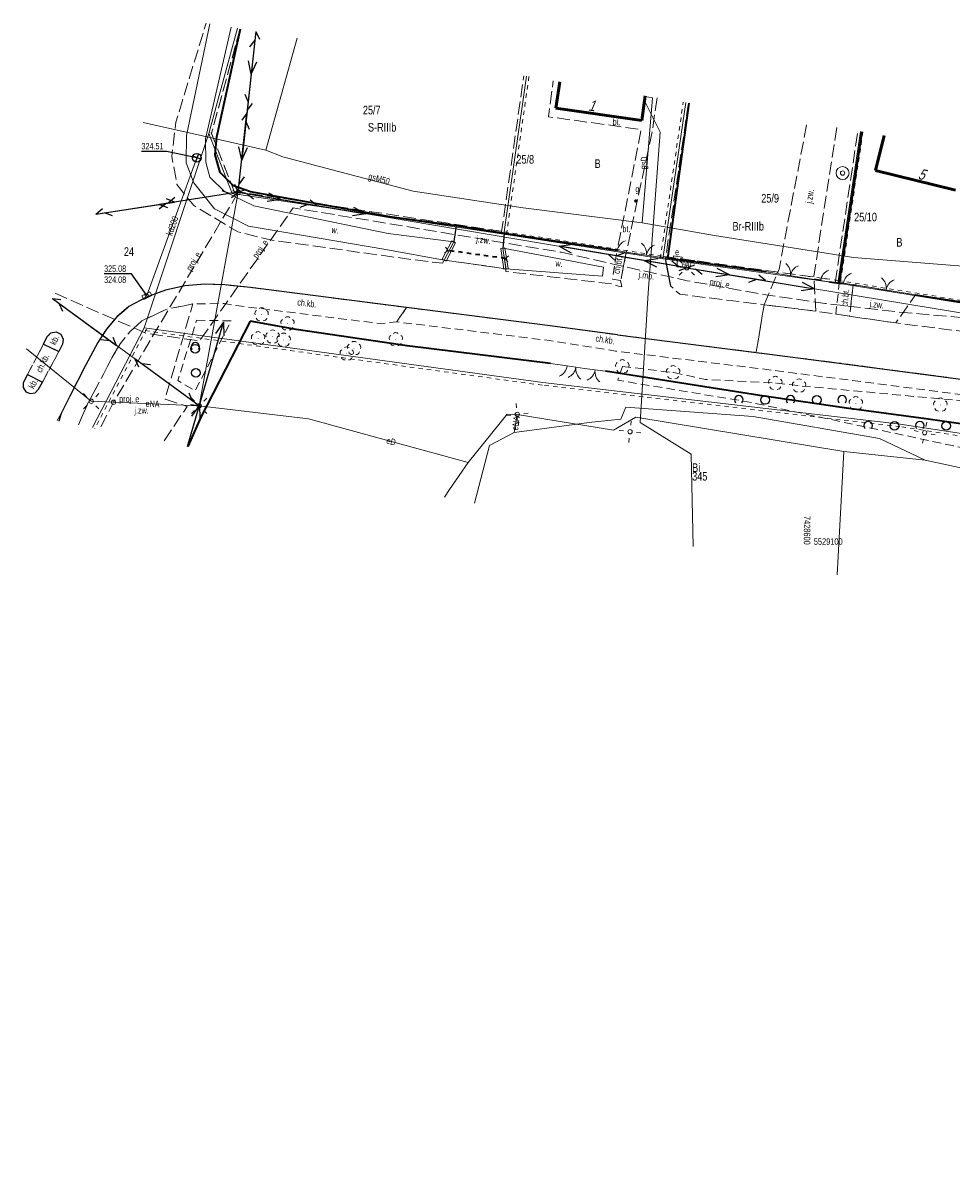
# Model space of a CAD drawing. Header units: metres. Extents: x 7428509 to 7430603, y 5527625 to 5529161.
# Tile 1 of 29: x 7428509 to 7428616, y 5529026 to 5529161. Entities that reach past the tile are written whole.
import ezdxf
from ezdxf.enums import TextEntityAlignment as Align

# ---------------------------------------------------------------- set-up
doc = ezdxf.new("R2010")
doc.units = ezdxf.units.M
doc.header["$MEASUREMENT"] = 0
for name, pattern in [('0.5_0.5', [1, 0.5, -0.5]), ('1.0_0.5', [1.5, 1, -0.5]), ('1.5_0.5', [2, 1.5, -0.5]), ('219-500', [0]), ('otkz_500', [1, 0.5, -0.5]), ('otob_500', [0]), ('otof_500', [0]), ('suep_nn_500', [0]), ('sutp_500', [0])]:
    doc.linetypes.add(name, pattern=pattern)
doc.layers.get('0').update_dxf_attribs({"color": 2, "linetype": 'CONTINUOUS', "lineweight": 5})
for name, color, linetype in [('210-oznaczenie konturu użytku gruntowego', 7, 'CONTINUOUS'), ('211-numer działki ewidencyjnej', 7, 'CONTINUOUS'), ('217-Granica konturu po granicy działki', 7, 'CONTINUOUS'), ('218-Granica użytku po granicy działki', 7, 'CONTINUOUS'), ('219-działka ewidencyjna', 7, 'CONTINUOUS'), ('238-Punkt adresowy budynku', 7, 'CONTINUOUS'), ('312-budynek ewidencyjny', 7, 'CONTINUOUS'), ('brama', 7, 'CONTINUOUS'), ('chodnik', 7, 'CONTINUOUS'), ('chodnik-Atr17', 7, 'CONTINUOUS'), ('drzewo liściaste', 7, 'CONTINUOUS'), ('furtka', 7, 'CONTINUOUS'), ('jezdnia', 7, 'CONTINUOUS'), ('jezdnia-Atr17', 7, 'CONTINUOUS'), ('kratka ściekowa', 7, 'CONTINUOUS'), ('krawężnik', 7, 'CONTINUOUS'), ('latarnia', 7, 'CONTINUOUS'), ('obszar utwardzony', 7, 'CONTINUOUS'), ('obszar utwardzony-Atr17', 7, 'CONTINUOUS'), ('ogrodzenie trwałe', 7, 'CONTINUOUS'), ('podpora (punkt)', 7, 'CONTINUOUS'), ('przepust', 7, 'CONTINUOUS'), ('przewód elektroenergetyczny niskiego napięcia', 7, 'CONTINUOUS'), ('przewód elektroenergetyczny niskiego napięcia - ob. projektowany', 7, 'CONTINUOUS'), ('przewód elektroenergetyczny niskiego napięcia - ob. projektowany-Atr1', 7, 'CONTINUOUS'), ('przewód elektroenergetyczny podziemny', 7, 'CONTINUOUS'), ('przewód elektroenergetyczny podziemny - ob. projektowany', 7, 'CONTINUOUS'), ('przewód elektroenergetyczny podziemny - ob. projektowany-Atr1', 7, 'CONTINUOUS'), ('przewód elektroenergetyczny podziemny-Atr1', 7, 'CONTINUOUS'), ('przewód gazowy', 7, 'CONTINUOUS'), ('przewód gazowy-Atr1', 7, 'CONTINUOUS'), ('przewód kanalizacyjny', 7, 'CONTINUOUS'), ('przewód kanalizacyjny-Atr1', 7, 'CONTINUOUS'), ('przewód telekomunikacyjny napowietrzny', 7, 'CONTINUOUS'), ('przewód wodociągowy', 7, 'CONTINUOUS'), ('rzędna', 7, 'CONTINUOUS'), ('rzędna-Atr2', 7, 'CONTINUOUS'), ('rzędna-Atr3', 7, 'CONTINUOUS'), ('rów przydrożny (poligon)', 7, 'CONTINUOUS'), ('rów przydrożny (poligon)-Atr17', 7, 'CONTINUOUS'), ('studnia zwykła', 7, 'CONTINUOUS'), ('szafa elektroenergetyczna lub kontener', 7, 'CONTINUOUS'), ('szafa elektroenergetyczna lub kontener-Atr17', 7, 'CONTINUOUS'), ('słup przewodów napowietrznych', 7, 'CONTINUOUS'), ('słup przewodów napowietrznych - ob. projektowany', 7, 'CONTINUOUS'), ('słup przewodów napowietrznych - ob. projektowany-Atr17', 7, 'CONTINUOUS'), ('Wstawianie ramki sekcyjnej z opisem', 7, 'CONTINUOUS'), ('wylot kanału', 7, 'CONTINUOUS'), ('zadrzewienie  zakrzewienie', 7, 'CONTINUOUS'), ('zasuwa lub zawór', 7, 'CONTINUOUS'), ('zasuwa lub zawór-Atr17', 7, 'CONTINUOUS'), ('ściana oporowa (linia)', 7, 'CONTINUOUS')]:
    doc.layers.add(name, color=color, linetype=linetype)
doc.styles.get("Standard").update_dxf_attribs({"font": 'Working1250', "width": 0.75})
doc.linetypes.add('902-500', pattern='A,3.75,0,[1,ksztalty.shx,S=0.5,R=0,X=0,Y=0],3.75', length=7.5)
doc.linetypes.add('otdn_500_short', pattern='A,2.5,0,[21,ksztalty.shx,S=0.5,R=0,X=-1,Y=0],0.5', length=3)

# ---------------------------------------------------------------- blocks, each defined once
blk = doc.blocks.new('SM01')
at = {"color": 0, "linetype": 'Continuous', "lineweight": 13}
for p, q in [((-0.53, 0.531), (-0.883, 0.884)), ((0.531, 0.531), (0.884, 0.884)), ((-0.53, -0.53), (-0.883, -0.883)), ((0.531, -0.53), (0.884, -0.883))]:
    blk.add_line(p, q, dxfattribs=at)
blk.add_circle((0, 0), 0.25, dxfattribs=at)
blk = doc.blocks.new('US05')
at = {"color": 0, "linetype": 'Continuous', "lineweight": 13}
for p, q in [((-0.525, -0.25), (-0.525, 0.25)), ((-0.525, 0.25), (-0.175, 0.25)), ((-0.175, -0.25), (-0.175, 0.25)), ((-0.175, 0.25), (0.175, 0.25)), ((0.175, -0.25), (0.175, 0.25)), ((0.175, 0.25), (0.525, 0.25)), ((0.525, -0.25), (0.525, 0.25)), ((-0.525, -0.25), (-0.175, -0.25)), ((-0.175, -0.25), (0.175, -0.25)), ((0.175, -0.25), (0.525, -0.25))]:
    blk.add_line(p, q, dxfattribs=at)
blk = doc.blocks.new('PW01')
at = {"linetype": 'Continuous', "lineweight": 13}
h = blk.add_hatch(color=0, dxfattribs=at)
edge = h.paths.add_edge_path()
edge.add_arc((0, 0), 0.045, 0, 360)
blk = doc.blocks.new('SUKE')
at = {"color": 0, "linetype": 'Continuous'}
for p, q in [((-0.5, 0), (0.5, 0)), ((0, 0.5), (0, -0.5))]:
    blk.add_line(p, q, dxfattribs=at)
blk.add_circle((-0.001, -0.001), 0.5, dxfattribs=at)
blk = doc.blocks.new('US15')
at = {"color": 0, "linetype": 'Continuous', "lineweight": 13}
blk.add_circle((0, 0), 0.25, dxfattribs=at)
blk = doc.blocks.new('OP021')
at = {"linetype": 'Continuous', "lineweight": 13}
h = blk.add_hatch(color=0, dxfattribs=at)
edge = h.paths.add_edge_path()
edge.add_arc((0, 0), 0.05, 0, 360)
at = {"color": 0, "linetype": 'Continuous', "lineweight": 13}
for centre, start, end in [((-0.38, 0.124), 121.308, 202.548), ((0, 0.4), 49.272, 130.728), ((0.38, 0.124), 337.452, 58.692), ((-0.235, -0.324), 193.221, 274.871), ((0.235, -0.324), 265.129, 346.779)]:
    blk.add_arc(centre, 0.4, start, end, dxfattribs=at)
blk = doc.blocks.new('US25')
at = {"linetype": 'Continuous', "lineweight": 0}
h = blk.add_hatch(color=0, dxfattribs=at)
edge = h.paths.add_edge_path()
edge.add_arc((0, 0), 0.2, 0, 360)
blk = doc.blocks.new('US18')
at = {"color": 0, "linetype": 'Continuous', "lineweight": 13}
for p, q in [((-0.5, -0.25), (-0.5, 0.25)), ((-0.5, 0.25), (0.5, 0.25)), ((0.5, -0.25), (0.5, 0.25)), ((-0.5, -0.25), (0.5, -0.25))]:
    blk.add_line(p, q, dxfattribs=at)
blk = doc.blocks.new('US13')
at = {"color": 0, "linetype": 'Continuous', "lineweight": 13}
for radius in [0.75, 0.25]:
    blk.add_circle((0, 0), radius, dxfattribs=at)
blk = doc.blocks.new('IB04')
at = {"color": 0, "linetype": 'Continuous', "lineweight": 13}
blk.add_circle((0, 0), 0.25, dxfattribs=at)
blk = doc.blocks.new('SUEP1')
at = {"color": 0, "linetype": 'Continuous'}
for p, q in [((0, 0), (5, 0)), ((5, 0), (3.5, 0.5)), ((5, 0), (3.5, -0.5)), ((5, 0), (15, 0)), ((15, 0), (13.5, 0.5)), ((15, 0), (13.5, -0.5))]:
    blk.add_line(p, q, dxfattribs=at)
blk = doc.blocks.new('SUTP')
at = {"color": 0, "linetype": 'Continuous'}
for p, q in [((0, 0), (0.866, 0.5)), ((0, 0), (9.232, 0)), ((1.866, -0.5), (1, 0)), ((7.366, -0.5), (8.232, 0)), ((9.232, 0), (8.366, 0.5))]:
    blk.add_line(p, q, dxfattribs=at)
blk = doc.blocks.new('OK02')
at = {"color": 0, "linetype": 'Continuous', "lineweight": 0}
for centre, start, end in [((-1.5, 0), 0, 60), ((1.5, 0), 120, 180)]:
    blk.add_arc(centre, 1.5, start, end, dxfattribs=at)
blk = doc.blocks.new('OK04')
at = {"color": 0, "linetype": 'Continuous', "lineweight": 0}
blk.add_arc((1.5, 0.001), 1.5, 120, 180, dxfattribs=at)
blk = doc.blocks.new('IB05')
at = {"color": 0, "linetype": 'Continuous', "lineweight": 13}
for q in [(0.354, 0.354), (0.354, -0.354)]:
    blk.add_line((0, 0), q, dxfattribs=at)
blk = doc.blocks.new('OTZK1')
at = {"color": 0, "linetype": 'Continuous'}
blk.add_circle((0, 0), 0.5, dxfattribs=at)
blk = doc.blocks.new('OTZK2')
at = {"color": 0, "linetype": 'Continuous'}
blk.add_arc((0, 0), 0.5, 318.85, 221.162, dxfattribs=at)

msp = doc.modelspace()

# ---------------------------------------------------------------- linework, layer by layer
at = {"layer": '217-Granica konturu po granicy działki', "color": 3, "linetype": '1.5_0.5', "lineweight": 18}
for p, q in [((7428533.66, 5529159.99), (7428530.32, 5529147.79)), ((7428533.66, 5529159.99), (7428533.66, 5529159.99)), ((7428533.66, 5529159.99), (7428533.66, 5529159.99)), ((7428563.96, 5529136.23), (7428566.57, 5529154.56)), ((7428566.57, 5529154.56), (7428566.57, 5529154.56)), ((7428566.57, 5529154.56), (7428566.57, 5529154.56)), ((7428585.66, 5529151.41), (7428583, 5529133.31)), ((7428585.66, 5529151.41), (7428585.66, 5529151.41)), ((7428585.66, 5529151.41), (7428585.66, 5529151.41)), ((7428530.31, 5529147.98), (7428530.31, 5529147.98)), ((7428530.31, 5529147.98), (7428530.31, 5529147.98)), ((7428530.31, 5529147.98), (7428533.04, 5529141.04)), ((7428530.32, 5529147.79), (7428530.32, 5529147.79)), ((7428530.32, 5529147.79), (7428530.32, 5529147.79)), ((7428602.68, 5529130.58), (7428605.31, 5529148.15)), ((7428605.31, 5529148.15), (7428605.31, 5529148.15)), ((7428605.31, 5529148.15), (7428605.31, 5529148.15)), ((7428532.8, 5529141.23), (7428532.8, 5529141.23)), ((7428532.8, 5529141.23), (7428532.8, 5529141.23)), ((7428532.8, 5529141.23), (7428564.3, 5529136.49)), ((7428533.04, 5529141.04), (7428533.04, 5529141.04)), ((7428533.04, 5529141.04), (7428533.04, 5529141.04)), ((7428563.96, 5529136.23), (7428563.96, 5529136.23)), ((7428563.96, 5529136.23), (7428563.96, 5529136.23)), ((7428564.3, 5529136.49), (7428564.3, 5529136.49)), ((7428564.3, 5529136.49), (7428564.3, 5529136.49)), ((7428582.74, 5529133.65), (7428582.74, 5529133.65)), ((7428582.74, 5529133.65), (7428582.74, 5529133.65)), ((7428582.74, 5529133.65), (7428603.02, 5529130.84)), ((7428583, 5529133.31), (7428583, 5529133.31)), ((7428583, 5529133.31), (7428583, 5529133.31)), ((7428602.68, 5529130.58), (7428602.68, 5529130.58)), ((7428602.68, 5529130.58), (7428602.68, 5529130.58)), ((7428603.02, 5529130.84), (7428603.02, 5529130.84)), ((7428603.02, 5529130.84), (7428603.02, 5529130.84))]:
    msp.add_line(p, q, dxfattribs=at)
at = {"layer": '218-Granica użytku po granicy działki', "color": 3, "linetype": '0.5_0.5', "lineweight": 18}
for p, q in [((7428533.66, 5529159.99), (7428530.32, 5529147.79)), ((7428533.66, 5529159.99), (7428533.66, 5529159.99)), ((7428533.66, 5529159.99), (7428533.66, 5529159.99)), ((7428567.17, 5529154.48), (7428564.56, 5529136.15)), ((7428567.17, 5529154.48), (7428567.17, 5529154.48)), ((7428567.17, 5529154.48), (7428567.17, 5529154.48)), ((7428582.4, 5529133.39), (7428585.07, 5529151.5)), ((7428585.07, 5529151.5), (7428585.07, 5529151.5)), ((7428585.07, 5529151.5), (7428585.07, 5529151.5)), ((7428530.31, 5529147.98), (7428530.31, 5529147.98)), ((7428530.31, 5529147.98), (7428530.31, 5529147.98)), ((7428530.31, 5529147.98), (7428533.04, 5529141.04)), ((7428530.32, 5529147.79), (7428530.32, 5529147.79)), ((7428530.32, 5529147.79), (7428530.32, 5529147.79)), ((7428605.9, 5529148.06), (7428603.28, 5529130.5)), ((7428605.9, 5529148.06), (7428605.9, 5529148.06)), ((7428605.9, 5529148.06), (7428605.9, 5529148.06)), ((7428532.8, 5529141.23), (7428532.8, 5529141.23)), ((7428532.8, 5529141.23), (7428532.8, 5529141.23)), ((7428532.8, 5529141.23), (7428564.3, 5529136.49)), ((7428533.04, 5529141.04), (7428533.04, 5529141.04)), ((7428533.04, 5529141.04), (7428533.04, 5529141.04)), ((7428564.3, 5529136.49), (7428564.3, 5529136.49)), ((7428564.3, 5529136.49), (7428564.3, 5529136.49)), ((7428564.31, 5529136.49), (7428564.31, 5529136.49)), ((7428564.31, 5529136.49), (7428564.31, 5529136.49)), ((7428564.31, 5529136.49), (7428582.75, 5529133.65)), ((7428564.56, 5529136.15), (7428564.56, 5529136.15)), ((7428564.56, 5529136.15), (7428564.56, 5529136.15)), ((7428582.4, 5529133.39), (7428582.4, 5529133.39)), ((7428582.4, 5529133.39), (7428582.4, 5529133.39)), ((7428582.74, 5529133.65), (7428582.74, 5529133.65)), ((7428582.74, 5529133.65), (7428582.74, 5529133.65)), ((7428582.74, 5529133.65), (7428603.02, 5529130.84)), ((7428582.75, 5529133.65), (7428582.75, 5529133.65)), ((7428582.75, 5529133.65), (7428582.75, 5529133.65)), ((7428603.02, 5529130.84), (7428603.02, 5529130.84)), ((7428603.02, 5529130.84), (7428603.02, 5529130.84)), ((7428603.03, 5529130.84), (7428603.03, 5529130.84)), ((7428603.03, 5529130.84), (7428603.03, 5529130.84)), ((7428603.03, 5529130.84), (7428618.37, 5529128.36)), ((7428603.28, 5529130.5), (7428603.28, 5529130.5)), ((7428603.28, 5529130.5), (7428603.28, 5529130.5)), ((7428522.82, 5529125.21), (7428516.83, 5529113.64)), ((7428568.72, 5529118.7), (7428522.51, 5529125.05)), ((7428522.51, 5529125.05), (7428522.51, 5529125.05)), ((7428522.51, 5529125.05), (7428522.51, 5529125.05)), ((7428522.82, 5529125.21), (7428522.82, 5529125.21)), ((7428522.82, 5529125.21), (7428522.82, 5529125.21)), ((7428568.72, 5529118.7), (7428568.72, 5529118.7)), ((7428568.72, 5529118.7), (7428568.72, 5529118.7)), ((7428610.2, 5529113.9), (7428568.73, 5529118.7)), ((7428568.73, 5529118.7), (7428568.73, 5529118.7)), ((7428568.73, 5529118.7), (7428568.73, 5529118.7)), ((7428516.83, 5529113.64), (7428516.83, 5529113.64)), ((7428516.83, 5529113.64), (7428516.83, 5529113.64)), ((7428647.47, 5529108.21), (7428610.18, 5529113.9)), ((7428610.18, 5529113.9), (7428610.18, 5529113.9)), ((7428610.18, 5529113.9), (7428610.18, 5529113.9)), ((7428610.2, 5529113.9), (7428610.2, 5529113.9)), ((7428610.2, 5529113.9), (7428610.2, 5529113.9))]:
    msp.add_line(p, q, dxfattribs=at)
at = {"layer": '219-działka ewidencyjna', "color": 7, "linetype": '219-500', "lineweight": 18, "flags": 128}
for points in [[(7428533.38, 5529160.07), (7428530.03, 5529147.87)], [(7428564.26, 5529136.19), (7428566.87, 5529154.52)], [(7428582.7, 5529133.35), (7428585.37, 5529151.46)], [(7428530.03, 5529147.87), (7428522.55, 5529125.35)], [(7428530.03, 5529147.87), (7428532.76, 5529140.93)], [(7428602.98, 5529130.54), (7428605.61, 5529148.1)], [(7428532.76, 5529140.93), (7428564.26, 5529136.19)], [(7428564.26, 5529136.19), (7428582.7, 5529133.35)], [(7428582.7, 5529133.35), (7428602.98, 5529130.54)], [(7428602.98, 5529130.54), (7428618.32, 5529128.06)], [(7428522.55, 5529125.35), (7428516.56, 5529113.78)], [(7428522.55, 5529125.35), (7428568.76, 5529119)], [(7428568.76, 5529119), (7428610.23, 5529114.2)], [(7428610.23, 5529114.2), (7428647.52, 5529108.51)]]:
    msp.add_lwpolyline(points, dxfattribs=at)
at = {"layer": '312-budynek ewidencyjny', "color": 7, "linetype": 'Continuous', "lineweight": 50, "flags": 128}
for points in [[(7428570.3, 5529150.82), (7428570.74, 5529153.88)], [(7428580.66, 5529152.24), (7428580.25, 5529149.4)], [(7428580.25, 5529149.4), (7428570.3, 5529150.82)], [(7428607.35, 5529143.58), (7428608.37, 5529147.65)], [(7428616.63, 5529141.3), (7428607.35, 5529143.58)]]:
    msp.add_lwpolyline(points, dxfattribs=at)
at = {"layer": 'brama', "color": 7, "linetype": 'otob_500', "lineweight": 18, "flags": 128}
for points in [[(7428578.46, 5529134.11), (7428583.13, 5529133.42)], [(7428594.72, 5529131.84), (7428600.25, 5529130.95)], [(7428605.17, 5529130.29), (7428612.01, 5529129.18)], [(7428576.06, 5529120.31), (7428573.63, 5529120.65), (7428571.61, 5529120.93)]]:
    msp.add_lwpolyline(points, dxfattribs=at)
at = {"layer": 'chodnik', "color": 7, "linetype": '1.0_0.5', "lineweight": 18, "flags": 128}
for points in [[(7428577.8, 5529130.82), (7428576.84, 5529131), (7428577.35, 5529134.13), (7428577.4, 5529134.3), (7428578.46, 5529134.11)], [(7428604.35, 5529126.69), (7428602.74, 5529126.94), (7428603.16, 5529130.52), (7428603.63, 5529130.54), (7428604.77, 5529130.34)], [(7428577.45, 5529124.53), (7428593.52, 5529122.49), (7428595.06, 5529122.29), (7428602.82, 5529121.31), (7428610.18, 5529120.34), (7428622.56, 5529118.69), (7428631.02, 5529117.52), (7428631.82, 5529117.34), (7428638.83, 5529116.19), (7428641.28, 5529115.77), (7428648.49, 5529114.43), (7428661.26, 5529111.82), (7428660.86, 5529110.12), (7428647.93, 5529112.73), (7428641.22, 5529113.99), (7428631.65, 5529115.58), (7428622.33, 5529116.93), (7428618.67, 5529117.44), (7428608.59, 5529118.74), (7428602.28, 5529119.55), (7428594.75, 5529120.52), (7428577.22, 5529122.65), (7428569.56, 5529123.88), (7428551.84, 5529126.04), (7428552.97, 5529127.71), (7428569.62, 5529125.6)], [(7428512.65, 5529122.62), (7428510.75, 5529119.05), (7428509, 5529119.94), (7428510.88, 5529123.46)]]:
    msp.add_lwpolyline(points, close=True, dxfattribs=at)
for points in [[(7428552.97, 5529127.71), (7428534.89, 5529130.03), (7428531.9, 5529130.33), (7428529.58, 5529130.43), (7428527.27, 5529130.22), (7428525.01, 5529129.71), (7428522.83, 5529128.9), (7428520.78, 5529127.82), (7428519.38, 5529126.61), (7428518.17, 5529125.2), (7428517.18, 5529123.64), (7428515.75, 5529120.99), (7428513.93, 5529117.44), (7428512.93, 5529115.41), (7428512.63, 5529114.55)], [(7428514.93, 5529114.1), (7428515.95, 5529116.46), (7428517.86, 5529120.07), (7428518.78, 5529121.86), (7428519.75, 5529123.49), (7428520.96, 5529124.97), (7428522.29, 5529126.16), (7428525.04, 5529127.48), (7428528.19, 5529128.12), (7428531.82, 5529128.16), (7428533.53, 5529127.9), (7428549.9, 5529125.84), (7428551.84, 5529126.04), (7428552.97, 5529127.71)]]:
    msp.add_lwpolyline(points, dxfattribs=at)
at = {"layer": 'furtka', "color": 7, "linetype": 'otof_500', "lineweight": 18, "flags": 128}
for points in [[(7428577.4, 5529134.3), (7428578.46, 5529134.11)], [(7428601, 5529130.85), (7428602.04, 5529130.7)], [(7428603.63, 5529130.54), (7428604.77, 5529130.34)], [(7428571.61, 5529120.93), (7428569.65, 5529121.23)]]:
    msp.add_lwpolyline(points, dxfattribs=at)
at = {"layer": 'jezdnia', "color": 7, "linetype": '1.5_0.5', "lineweight": 18, "flags": 128}
for points in [[(7428577.8, 5529130.82), (7428577.96, 5529130.1), (7428577.68, 5529130.14), (7428576.75, 5529130.44), (7428564.49, 5529131.88), (7428564.5, 5529132.2), (7428557.34, 5529133.2), (7428557.14, 5529132.83), (7428553.72, 5529133.25), (7428537.38, 5529135.5), (7428533.41, 5529136.47), (7428528.29, 5529139.54), (7428526.35, 5529141.95), (7428525.74, 5529145.24), (7428526.22, 5529149.18), (7428529.45, 5529159.73), (7428529.73, 5529160.67)], [(7428594.44, 5529128.03), (7428596.17, 5529132.14), (7428599.42, 5529149.13)], [(7428602.87, 5529148.56), (7428600.21, 5529131.36), (7428600.44, 5529127.28), (7428594.44, 5529128.03)], [(7428512.47, 5529114.59), (7428512.93, 5529115.41), (7428513.93, 5529117.44), (7428515.75, 5529120.99), (7428517.18, 5529123.64), (7428518.17, 5529125.2), (7428519.38, 5529126.61), (7428520.78, 5529127.82), (7428522.83, 5529128.9), (7428525.01, 5529129.71), (7428527.27, 5529130.22), (7428529.58, 5529130.43), (7428531.9, 5529130.33), (7428534.89, 5529130.03), (7428552.97, 5529127.71), (7428569.62, 5529125.6), (7428577.45, 5529124.53), (7428593.52, 5529122.49), (7428594.44, 5529128.03), (7428584.66, 5529129.24), (7428583.61, 5529130.2), (7428583.05, 5529133.15), (7428583.13, 5529133.42), (7428578.46, 5529134.11), (7428577.8, 5529130.82)], [(7428514.93, 5529114.1), (7428515.95, 5529116.46), (7428517.86, 5529120.07), (7428518.78, 5529121.86), (7428519.75, 5529123.49), (7428520.96, 5529124.97), (7428522.29, 5529126.16), (7428525.04, 5529127.48), (7428528.19, 5529128.12), (7428524.97, 5529117.1), (7428527.53, 5529116.25), (7428524.79, 5529112.15)], [(7428512.47, 5529114.59), (7428512.93, 5529115.41)], [(7428512.93, 5529115.41), (7428512.63, 5529114.55)]]:
    msp.add_lwpolyline(points, dxfattribs=at)
for points in [[(7428558.49, 5529135.34), (7428558.75, 5529137.17), (7428564.34, 5529136.28), (7428564.19, 5529134.57), (7428564.14, 5529134.58), (7428564.5, 5529132.2), (7428557.34, 5529133.2), (7428558.45, 5529135.33)], [(7428609.72, 5529125.92), (7428604.35, 5529126.69), (7428604.77, 5529130.34), (7428605.17, 5529130.29), (7428612.01, 5529129.18)], [(7429015.63, 5529029.45), (7429001, 5529026.47), (7428985.13, 5529029.83), (7428979.26, 5529031.13), (7428975.85, 5529032.01), (7428968.13, 5529033.91), (7428954.64, 5529037.37), (7428950.03, 5529038.62), (7428944.36, 5529040.12), (7428942.32, 5529040.67), (7428936.66, 5529042.21), (7428921.9, 5529046.09), (7428921.02, 5529046.33), (7428916.2, 5529047.65), (7428914.63, 5529048.13), (7428898.27, 5529052.69), (7428875.47, 5529059.17), (7428867.72, 5529061.37), (7428860.33, 5529063.43), (7428851.8, 5529065.86), (7428847.4, 5529067.1), (7428837.78, 5529069.77), (7428832.02, 5529071.41), (7428821.73, 5529074.23), (7428797.22, 5529080.42), (7428791.19, 5529081.86), (7428777.6, 5529085.09), (7428771.06, 5529086.54), (7428759, 5529089.42), (7428746.8, 5529092.23), (7428720.32, 5529098.44), (7428713.95, 5529099.92), (7428693.42, 5529104.68), (7428675.82, 5529108.68), (7428669.97, 5529110), (7428668.39, 5529110.33), (7428661.26, 5529111.82), (7428648.49, 5529114.43), (7428641.28, 5529115.77), (7428638.83, 5529116.19), (7428631.82, 5529117.34), (7428631.02, 5529117.52), (7428622.56, 5529118.69), (7428610.18, 5529120.34), (7428602.82, 5529121.31), (7428595.06, 5529122.29), (7428593.52, 5529122.49), (7428594.44, 5529128.03), (7428600.44, 5529127.28), (7428602.74, 5529126.94), (7428604.35, 5529126.69), (7428609.72, 5529125.92), (7428623.38, 5529124.18), (7428632.81, 5529122.78), (7428642.31, 5529121.18), (7428649.09, 5529119.81), (7428662.01, 5529117.4), (7428671.4, 5529115.31), (7428673.03, 5529114.97), (7428675.99, 5529114.33), (7428681.79, 5529113), (7428687.81, 5529111.65), (7428692.28, 5529110.63), (7428708.59, 5529106.6), (7428710.92, 5529106.22), (7428733.77, 5529100.81), (7428747.51, 5529097.6), (7428759.76, 5529094.89), (7428772.57, 5529091.85), (7428779.38, 5529090.33), (7428784.59, 5529089.2), (7428790.41, 5529087.8), (7428797.7, 5529086), (7428815.49, 5529081.58), (7428820.49, 5529080.14), (7428821.43, 5529079.81), (7428821.75, 5529079.94), (7428835.09, 5529076.32), (7428840.65, 5529074.81), (7428848.45, 5529072.58), (7428849.67, 5529072.26), (7428854.01, 5529071.08), (7428858.27, 5529069.82), (7428861.94, 5529068.73), (7428869.5, 5529066.58), (7428881.5, 5529063.23), (7428893.64, 5529059.8), (7428899.4, 5529058.13), (7428905.64, 5529056.41), (7428913.55, 5529054.17), (7428922.32, 5529051.87), (7428925.06, 5529051.09), (7428926.35, 5529050.74), (7428936.07, 5529048.03), (7428941.47, 5529046.47), (7428945.91, 5529045.28), (7428956.38, 5529042.62), (7428964.97, 5529040.42), (7428969.89, 5529039.16), (7428977.32, 5529037.55), (7428984.24, 5529035.82), (7429002.22, 5529031.88), (7429011.21, 5529030.26)], [(7428511.74, 5529124.78), (7428512.35, 5529124.88), (7428512.89, 5529124.6), (7428513.17, 5529124.05), (7428513.07, 5529123.45), (7428512.65, 5529122.62), (7428510.75, 5529119.05), (7428510.29, 5529118.23), (7428509.89, 5529117.83), (7428509.33, 5529117.72), (7428508.81, 5529117.95), (7428508.51, 5529118.42), (7428508.52, 5529118.99), (7428509, 5529119.94), (7428510.88, 5529123.46), (7428511.31, 5529124.35)]]:
    msp.add_lwpolyline(points, close=True, dxfattribs=at)
at = {"layer": 'krawężnik', "color": 7, "linetype": 'Continuous', "lineweight": 25, "flags": 128}
for points in [[(7428558.49, 5529135.34), (7428558.75, 5529137.17)], [(7428564.19, 5529134.57), (7428564.34, 5529136.28)], [(7428583.61, 5529130.2), (7428583.05, 5529133.15)], [(7428552.97, 5529127.71), (7428534.89, 5529130.03), (7428531.9, 5529130.33), (7428529.58, 5529130.43), (7428527.27, 5529130.22), (7428525.01, 5529129.71), (7428522.83, 5529128.9), (7428520.78, 5529127.82), (7428519.38, 5529126.61), (7428518.17, 5529125.2), (7428517.18, 5529123.64), (7428515.75, 5529120.99), (7428513.93, 5529117.44), (7428512.93, 5529115.41), (7428512.63, 5529114.55)], [(7428577.45, 5529124.53), (7428569.62, 5529125.6), (7428552.97, 5529127.71)], [(7428510.88, 5529123.46), (7428511.31, 5529124.35), (7428511.74, 5529124.78), (7428512.35, 5529124.88), (7428512.89, 5529124.6), (7428513.17, 5529124.05), (7428513.07, 5529123.45), (7428512.65, 5529122.62)], [(7428577.45, 5529124.53), (7428593.52, 5529122.49), (7428595.06, 5529122.29), (7428602.82, 5529121.31), (7428610.18, 5529120.34), (7428622.56, 5529118.69), (7428631.02, 5529117.52), (7428631.82, 5529117.34)], [(7428510.88, 5529123.46), (7428512.65, 5529122.62)], [(7428509, 5529119.94), (7428508.52, 5529118.99), (7428508.51, 5529118.42), (7428508.81, 5529117.95), (7428509.33, 5529117.72), (7428509.89, 5529117.83), (7428510.29, 5529118.23), (7428510.75, 5529119.05)], [(7428509, 5529119.94), (7428510.75, 5529119.05)]]:
    msp.add_lwpolyline(points, dxfattribs=at)
at = {"layer": 'obszar utwardzony', "color": 7, "linetype": '1.5_0.5', "lineweight": 18, "flags": 128}
for points in [[(7428582.02, 5529152.01), (7428581.5, 5529148.3), (7428578.46, 5529134.11), (7428577.4, 5529134.3), (7428580.19, 5529148.34), (7428569.42, 5529149.82), (7428569.99, 5529154)], [(7428570.74, 5529153.88), (7428570.3, 5529150.82), (7428580.25, 5529149.4), (7428580.66, 5529152.24)]]:
    msp.add_lwpolyline(points, dxfattribs=at)
for points in [[(7428513.07, 5529123.45), (7428512.65, 5529122.62), (7428510.88, 5529123.46), (7428511.31, 5529124.35), (7428511.74, 5529124.78), (7428512.35, 5529124.88), (7428512.89, 5529124.6), (7428513.17, 5529124.05)], [(7428509, 5529119.94), (7428510.75, 5529119.05), (7428510.29, 5529118.23), (7428509.89, 5529117.83), (7428509.33, 5529117.72), (7428508.81, 5529117.95), (7428508.51, 5529118.42), (7428508.52, 5529118.99)]]:
    msp.add_lwpolyline(points, close=True, dxfattribs=at)
at = {"layer": 'ogrodzenie trwałe', "color": 7, "linetype": '902-500', "lineweight": 35, "flags": 128}
for points in [[(7428551.02, 5529138.22), (7428534.87, 5529141.11), (7428532.89, 5529141.83), (7428531.37, 5529143.36), (7428530.78, 5529145.39), (7428530.99, 5529147.5), (7428533.71, 5529160.01)], [(7428585.71, 5529151.4), (7428583.25, 5529133.4)], [(7428605.76, 5529148.08), (7428603.16, 5529130.52)], [(7428612.01, 5529129.18), (7428621.58, 5529127.72), (7428624.65, 5529139.16), (7428626.1, 5529144.71)], [(7428577.4, 5529134.3), (7428564.34, 5529136.28), (7428558.75, 5529137.17), (7428551.02, 5529138.22)], [(7428594.72, 5529131.84), (7428583.13, 5529133.42)], [(7428601, 5529130.85), (7428600.25, 5529130.95)], [(7428602.04, 5529130.7), (7428603.16, 5529130.52), (7428603.63, 5529130.54)], [(7428604.77, 5529130.34), (7428605.17, 5529130.29)], [(7428534.85, 5529126.12), (7428529.13, 5529115), (7428527.61, 5529111.59)], [(7428569.65, 5529121.23), (7428553.03, 5529123.25), (7428540.17, 5529125.16), (7428534.85, 5529126.12)], [(7428631.28, 5529112.23), (7428613.19, 5529114.81), (7428603.99, 5529116.05), (7428593.96, 5529117.51), (7428576.06, 5529120.31)]]:
    msp.add_lwpolyline(points, dxfattribs=at)
at = {"layer": 'przepust', "color": 7, "linetype": 'otkz_500', "lineweight": 35, "flags": 128}
msp.add_lwpolyline([(7428564.43, 5529133.39), (7428557.79, 5529134.31)], dxfattribs=at)
at = {"layer": 'przewód elektroenergetyczny niskiego napięcia', "color": 1, "linetype": 'suep_nn_500', "lineweight": 18, "flags": 128}
for points in [[(7428533.46, 5529141.06), (7428535.51, 5529159.71)], [(7428535.51, 5529159.71), (7428533.46, 5529141.06)], [(7428528.92, 5529116.31), (7428533.46, 5529141.06)], [(7428585.48, 5529132.32), (7428533.46, 5529141.06)], [(7428642.14, 5529123), (7428585.48, 5529132.32)], [(7428527.56, 5529111.6), (7428528.92, 5529116.31)]]:
    msp.add_lwpolyline(points, dxfattribs=at)
at = {"layer": 'przewód elektroenergetyczny niskiego napięcia - ob. projektowany', "color": 1, "linetype": '1.5_0.5', "lineweight": 18, "flags": 128}
msp.add_lwpolyline([(7428533.46, 5529141.06), (7428518.99, 5529116.73), (7428517.39, 5529113.61)], dxfattribs=at)
at = {"layer": 'przewód elektroenergetyczny podziemny', "color": 1, "linetype": 'Continuous', "lineweight": 18, "flags": 128}
for points in [[(7428584.4, 5529133.37), (7428584.33, 5529132.42), (7428585.48, 5529132.32)], [(7428508.89, 5529122.92), (7428516.4, 5529116.84), (7428528.92, 5529116.31)], [(7428603.7, 5529111.02), (7428579.56, 5529115), (7428576.97, 5529113.5), (7428565.82, 5529115.32), (7428564.66, 5529115.35), (7428560.11, 5529109.75), (7428541.6, 5529114.8), (7428528.92, 5529116.31)], [(7428613.1, 5529110.01), (7428607.81, 5529112.54), (7428593.16, 5529115.09), (7428578.42, 5529116.14), (7428577.81, 5529114.75), (7428574.47, 5529114.41), (7428565.47, 5529113.21), (7428562.61, 5529111.7), (7428560.85, 5529105.02)], [(7428565.47, 5529113.21), (7428565.82, 5529115.32)], [(7428602.9, 5529096.71), (7428603.7, 5529111.02), (7428613.1, 5529110.01)], [(7428560.11, 5529109.75), (7428557.96, 5529106.61), (7428557.37, 5529105.71)], [(7428628.19, 5529107.66), (7428625.48, 5529107.35), (7428613.1, 5529110.01)]]:
    msp.add_lwpolyline(points, dxfattribs=at)
at = {"layer": 'przewód elektroenergetyczny podziemny - ob. projektowany', "color": 1, "linetype": '1.5_0.5', "lineweight": 18, "flags": 128}
msp.add_lwpolyline([(7428512.21, 5529129.36), (7428522.79, 5529124.71), (7428528.98, 5529123.84), (7428539.84, 5529139.26), (7428570.93, 5529134.11), (7428585.52, 5529130.81), (7428594.36, 5529129.23), (7428601.52, 5529128.18), (7428609.69, 5529127.22), (7428616.15, 5529126.65), (7428627.25, 5529125.53)], dxfattribs=at)
at = {"layer": 'przewód gazowy', "color": 52, "linetype": 'Continuous', "lineweight": 18, "flags": 128}
for points in [[(7428540.29, 5529158.92), (7428536.66, 5529145.94), (7428538.64, 5529145.19), (7428553.75, 5529141.18), (7428566.51, 5529139.28), (7428580.28, 5529137.51), (7428588.67, 5529136.07), (7428604.8, 5529133.51), (7428621.86, 5529132.16), (7428642.15, 5529127.57), (7428661.65, 5529123.88), (7428663.1, 5529123.38)], [(7428580.28, 5529137.51), (7428581.48, 5529152), (7428580.65, 5529152.16)], [(7428536.66, 5529145.94), (7428529.32, 5529147.6), (7428522.41, 5529149.15)]]:
    msp.add_lwpolyline(points, dxfattribs=at)
at = {"layer": 'przewód kanalizacyjny', "color": 34, "linetype": 'Continuous', "lineweight": 18, "flags": 128}
msp.add_lwpolyline([(7428522.86, 5529129.08), (7428528.66, 5529145.07)], dxfattribs=at)
at = {"layer": 'przewód telekomunikacyjny napowietrzny', "color": 30, "linetype": 'sutp_500', "lineweight": 18, "flags": 128}
for points in [[(7428535.51, 5529159.71), (7428533.46, 5529141.06)], [(7428516.94, 5529138.54), (7428533.46, 5529141.06)], [(7428533.46, 5529141.06), (7428585.48, 5529132.32)], [(7428585.48, 5529132.32), (7428642.14, 5529123)], [(7428642.14, 5529123), (7428585.48, 5529132.32)], [(7428511.9, 5529128.76), (7428528.92, 5529116.31)]]:
    msp.add_lwpolyline(points, dxfattribs=at)
at = {"layer": 'przewód wodociągowy', "color": 5, "linetype": 'Continuous', "lineweight": 18, "flags": 128}
msp.add_lwpolyline([(7428586.23, 5529100), (7428585.97, 5529110.7), (7428580.07, 5529114.39), (7428581, 5529129.39), (7428582.39, 5529148.04), (7428580.58, 5529151.68)], dxfattribs=at)
at = {"layer": 'rzędna-Atr2', "color": 7, "flags": 128}
for points in [[(7428528.66, 5529145.07), (7428525.12, 5529145.8), (7428522.23, 5529145.8)], [(7428522.86, 5529129.08), (7428521.07, 5529131.6), (7428517.9, 5529131.6)]]:
    msp.add_lwpolyline(points, dxfattribs=at)
at = {"layer": 'rów przydrożny (poligon)', "color": 7, "linetype": 'Continuous', "lineweight": 18, "flags": 128}
for points in [[(7428550.59, 5529134.44), (7428534.63, 5529137.13), (7428530.71, 5529139.14), (7428528.31, 5529142.17), (7428527.41, 5529144.49), (7428527.45, 5529147.66), (7428530.17, 5529160.6)], [(7428532.62, 5529160.19), (7428529.67, 5529147.27), (7428529.7, 5529144.57), (7428530.18, 5529142.81), (7428531.89, 5529141.12), (7428535.28, 5529139.51), (7428550.84, 5529136.27), (7428558.45, 5529135.33), (7428557.34, 5529133.2), (7428550.59, 5529134.44)]]:
    msp.add_lwpolyline(points, dxfattribs=at)
msp.add_lwpolyline([(7428575.81, 5529132.4), (7428575.71, 5529131.35), (7428564.5, 5529132.2), (7428564.14, 5529134.58), (7428564.19, 5529134.57)], close=True, dxfattribs=at)
at = {"layer": 'zadrzewienie  zakrzewienie', "color": 7, "linetype": '1.0_0.5', "lineweight": 18, "flags": 128}
for points in [[(7428528.63, 5529126.23), (7428532.63, 5529126.16), (7428528.46, 5529118.05), (7428526.44, 5529119.23)], [(7428578, 5529120.87), (7428583.89, 5529120.18), (7428587.66, 5529119.37), (7428595.74, 5529118.94), (7428598.5, 5529118.64), (7428619.33, 5529116.71), (7428625.98, 5529115.63), (7428626.54, 5529115.44), (7428627.69, 5529115.14), (7428644.84, 5529112.65), (7428647.17, 5529110), (7428638.52, 5529093.9), (7428634.78, 5529095.56), (7428639.23, 5529107.96), (7428630.79, 5529109.9), (7428629.87, 5529105.18), (7428619.69, 5529110.96), (7428592.97, 5529116.7), (7428577.46, 5529119.28)]]:
    msp.add_lwpolyline(points, close=True, dxfattribs=at)
at = {"layer": 'ściana oporowa (linia)', "color": 0, "lineweight": 18}
for p, q in [((7428557.12, 5529133.32), (7428558.23, 5529135.45)), ((7428558.23, 5529135.45), (7428558.45, 5529135.33)), ((7428563.89, 5529134.54), (7428564.14, 5529134.58)), ((7428564.25, 5529132.16), (7428563.89, 5529134.54)), ((7428557.12, 5529133.32), (7428557.34, 5529133.2)), ((7428564.25, 5529132.16), (7428564.5, 5529132.2))]:
    msp.add_line(p, q, dxfattribs=at)
at = {"layer": 'ściana oporowa (linia)', "color": 0, "linetype": 'otdn_500_short', "lineweight": 18}
for p, q in [((7428557.56, 5529133.08), (7428558.67, 5529135.21)), ((7428558.67, 5529135.21), (7428558.45, 5529135.33)), ((7428564.39, 5529134.62), (7428564.14, 5529134.58)), ((7428564.75, 5529132.24), (7428564.39, 5529134.62)), ((7428557.56, 5529133.08), (7428557.34, 5529133.2)), ((7428564.75, 5529132.24), (7428564.5, 5529132.2))]:
    msp.add_line(p, q, dxfattribs=at)

# ---------------------------------------------------------------- block references
at = {"layer": 'brama', "color": 7, "linetype": 'Continuous', "lineweight": 18}
for p, rotation in [((7428580.79, 5529133.76), 351.5950000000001), ((7428597.49, 5529131.39), 350.857), ((7428608.59, 5529129.74), 350.782), ((7428572.62, 5529120.79), 172.108), ((7428574.84, 5529120.48), 172.035)]:
    msp.add_blockref('OK02', p, dxfattribs=dict(at, rotation=rotation))
at = {"layer": 'drzewo liściaste', "color": 94, "linetype": 'Continuous', "lineweight": 18}
for p in [(7428536.16, 5529126.9), (7428539.17, 5529125.84), (7428535.76, 5529124.12), (7428537.44, 5529124.32), (7428538.72, 5529123.95), (7428546.89, 5529122.98), (7428551.73, 5529124), (7428546.04, 5529122.35), (7428578, 5529120.87), (7428583.89, 5529120.18), (7428595.74, 5529118.94), (7428598.5, 5529118.64), (7428605.08, 5529116.59), (7428614.88, 5529116.42)]:
    msp.add_blockref('OP021', p, dxfattribs=at)
at = {"layer": 'furtka', "color": 7, "linetype": 'Continuous', "lineweight": 18}
for p, rotation in [((7428577.4, 5529134.3), 349.838), ((7428601, 5529130.85), 351.7929999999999), ((7428603.63, 5529130.54), 350.049), ((7428571.61, 5529120.93), 171.298)]:
    msp.add_blockref('OK04', p, dxfattribs=dict(at, rotation=rotation))
at = {"layer": 'kratka ściekowa', "color": 34, "linetype": 'Continuous', "lineweight": 18, "rotation": 26.419}
msp.add_blockref('US05', (7428522.86, 5529129.08), dxfattribs=at)
at = {"layer": 'latarnia', "color": 7, "linetype": 'Continuous', "lineweight": 18}
for p in [(7428585.48, 5529132.32), (7428516.4, 5529116.84), (7428528.92, 5529116.31)]:
    msp.add_blockref('SM01', p, dxfattribs=at)
for p, rotation in [((7428565.82, 5529115.32), 321.83), ((7428578.89, 5529113.31), 308.24), ((7428613.06, 5529113.19), 33.69)]:
    msp.add_blockref('SM01', p, dxfattribs=dict(at, rotation=rotation))
at = {"layer": 'podpora (punkt)', "color": 7, "linetype": 'Continuous', "lineweight": 18}
msp.add_blockref('IB04', (7428613.06, 5529113.19), dxfattribs=at)
at = {"layer": 'przepust', "color": 7, "linetype": 'Continuous', "lineweight": 35}
for p, rotation in [((7428557.79, 5529134.31), 172.1119999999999), ((7428564.43, 5529133.39), 352.112)]:
    msp.add_blockref('IB05', p, dxfattribs=dict(at, rotation=rotation))
at = {"layer": 'przewód elektroenergetyczny niskiego napięcia', "color": 1, "linetype": 'Continuous', "lineweight": 18}
for p, rotation in [((7428535.51, 5529159.71), 263.734), ((7428533.46, 5529141.06), 350.463), ((7428585.48, 5529132.32), 170.463), ((7428585.48, 5529132.32), 350.659), ((7428527.56, 5529111.6), 73.862)]:
    msp.add_blockref('SUEP1', p, dxfattribs=dict(at, rotation=rotation))
at = {"layer": 'przewód telekomunikacyjny napowietrzny', "color": 30, "linetype": 'Continuous', "lineweight": 18}
for p, rotation in [((7428535.51, 5529159.71), 263.734), ((7428533.46, 5529141.06), 83.73400000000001), ((7428533.46, 5529141.06), 188.69), ((7428533.46, 5529141.06), 350.463), ((7428516.94, 5529138.54), 8.69), ((7428585.48, 5529132.32), 170.463), ((7428585.48, 5529132.32), 350.659), ((7428511.9, 5529128.76), 323.801), ((7428528.92, 5529116.31), 143.801)]:
    msp.add_blockref('SUTP', p, dxfattribs=dict(at, rotation=rotation))
at = {"layer": 'rzędna', "color": 34, "linetype": 'Continuous', "lineweight": 18}
for p in [(7428528.66, 5529145.07), (7428522.86, 5529129.08)]:
    msp.add_blockref('PW01', p, dxfattribs=at)
at = {"layer": 'studnia zwykła', "color": 5, "linetype": 'Continuous', "lineweight": 18}
msp.add_blockref('US13', (7428603.54, 5529143.29), dxfattribs=at)
at = {"layer": 'szafa elektroenergetyczna lub kontener', "color": 1, "linetype": 'Continuous', "lineweight": 18, "rotation": 352.3590000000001}
msp.add_blockref('US18', (7428584.4, 5529133.37), dxfattribs=at)
at = {"layer": 'słup przewodów napowietrznych', "color": 7, "linetype": 'Continuous', "lineweight": 18}
msp.add_blockref('US15', (7428533.46, 5529141.06), dxfattribs=at)
at = {"layer": 'słup przewodów napowietrznych - ob. projektowany', "color": 1, "linetype": 'Continuous', "lineweight": 18}
msp.add_blockref('US15', (7428518.99, 5529116.73), dxfattribs=at)
at = {"layer": 'wylot kanału', "color": 34, "linetype": 'Continuous', "lineweight": 18, "rotation": 250.062}
msp.add_blockref('SUKE', (7428528.66, 5529145.07), dxfattribs=at)
at = {"layer": 'zadrzewienie  zakrzewienie', "color": 7, "linetype": 'Continuous', "lineweight": 18}
for name, p in [('OTZK2', (7428528.48, 5529123.15)), ('OTZK1', (7428528.46, 5529122.93)), ('OTZK1', (7428528.53, 5529120.14)), ('OTZK2', (7428591.5, 5529117)), ('OTZK1', (7428594.55, 5529116.99)), ('OTZK2', (7428597.5, 5529117)), ('OTZK1', (7428600.55, 5529116.99)), ('OTZK2', (7428603.5, 5529117)), ('OTZK2', (7428606.5, 5529114)), ('OTZK1', (7428609.55, 5529113.99)), ('OTZK2', (7428612.5, 5529114)), ('OTZK1', (7428615.55, 5529113.99))]:
    msp.add_blockref(name, p, dxfattribs=at)
at = {"layer": 'zasuwa lub zawór', "color": 52, "linetype": 'Continuous', "lineweight": 18}
msp.add_blockref('US25', (7428579.56, 5529140.06), dxfattribs=at)

# ---------------------------------------------------------------- texts
at = {"layer": '210-oznaczenie konturu użytku gruntowego', "color": 3, "linetype": 'Continuous', "lineweight": 18, "width": 0.79}
for s, p in [('S-RIIIb', (7428548.5, 5529148.1)), ('B', (7428574.78, 5529143.89)), ('Br-RIIIb', (7428590.78, 5529136.63)), ('B', (7428609.78, 5529134.76)), ('Bi', (7428586.1, 5529108.64))]:
    msp.add_text(s, height=1, dxfattribs=at).set_placement(p)
at = {"layer": '211-numer działki ewidencyjnej', "color": 7, "linetype": 'Continuous', "lineweight": 18, "width": 0.79}
for s, p in [('25/7', (7428547.91, 5529150.09)), ('25/8', (7428565.71, 5529144.38)), ('25/10', (7428604.88, 5529137.69))]:
    msp.add_text(s, height=1, dxfattribs=at).set_placement(p)
for s, p in [('25/9', (7428594.11, 5529140.87)), ('24', (7428520.19, 5529134.69)), ('345', (7428586.1, 5529108.64))]:
    msp.add_text(s, height=1, dxfattribs=at).set_placement(p, align=Align.TOP_LEFT)
at = {"layer": '238-Punkt adresowy budynku', "color": 7, "linetype": 'Continuous', "lineweight": 25, "oblique": 15, "width": 0.79}
msp.add_text('1', height=1.25, rotation=351.773, dxfattribs=at).set_placement((7428574.02, 5529150.55))
msp.add_text('5', height=1.25, rotation=-13.86, dxfattribs=at).set_placement((7428612.58, 5529142.55), align=Align.CENTER)
at = {"layer": 'chodnik-Atr17', "color": 7, "width": 0.667}
for s, rotation, p in [('ch.bt.', 79.509, (7428577.66, 5529131.56)), ('ch.bt.', 84.413, (7428604.12, 5529127.79)), ('ch.kb.', 350.878, (7428574.85, 5529123.79))]:
    msp.add_text(s, height=0.75, rotation=rotation, dxfattribs=at).set_placement(p)
for rotation, p in [(352.873, (7428541.42, 5529128.2)), (352.873, (7428541.42, 5529128.2)), (64.572, (7428510.77, 5529121.25))]:
    msp.add_text('ch.kb.', height=0.75, rotation=rotation, dxfattribs=at).set_placement(p, align=Align.MIDDLE_CENTER)
at = {"layer": 'jezdnia-Atr17', "color": 7, "width": 0.667}
for s, rotation, p in [('j.zw.', 81.218, (7428599.98, 5529139.72)), ('j.zw.', 81.218, (7428599.98, 5529139.72)), ('j.zw.', 351.063, (7428561.03, 5529135.29)), ('j.mb.', 352.743, (7428579.86, 5529131.16)), ('j.mb.', 352.743, (7428579.86, 5529131.16)), ('j.mb.', 352.743, (7428579.86, 5529131.16)), ('j.zw.', 352.975, (7428606.65, 5529127.78))]:
    msp.add_text(s, height=0.75, rotation=rotation, dxfattribs=at).set_placement(p)
msp.add_text('j.zw.', height=0.75, dxfattribs=at).set_placement((7428521.41, 5529115.41))
at = {"layer": 'obszar utwardzony-Atr17', "color": 7, "width": 0.667}
for p in [(7428576.87, 5529148.84), (7428576.87, 5529148.84), (7428578.01, 5529136.44), (7428578.01, 5529136.44)]:
    msp.add_text('bt.', height=0.75, dxfattribs=at).set_placement(p)
for rotation, p in [(63.432, (7428512.16, 5529123.94)), (63.157, (7428509.66, 5529118.87))]:
    msp.add_text('kb.', height=0.75, rotation=rotation, dxfattribs=at).set_placement(p, align=Align.MIDDLE_CENTER)
at = {"layer": 'przewód elektroenergetyczny niskiego napięcia - ob. projektowany-Atr1', "color": 1, "width": 0.667}
msp.add_text('proj. e', height=0.75, rotation=59.258, dxfattribs=at).set_placement((7428527.99, 5529131.87))
at = {"layer": 'przewód elektroenergetyczny podziemny - ob. projektowany-Atr1', "color": 1, "width": 0.667}
for rotation, p in [(54.843, (7428535.66, 5529133.32)), (349.865, (7428588.08, 5529130.35))]:
    msp.add_text('proj. e', height=0.75, rotation=rotation, dxfattribs=at).set_placement(p)
at = {"layer": 'przewód elektroenergetyczny podziemny-Atr1', "color": 1, "width": 0.667}
msp.add_text('eN', height=0.75, rotation=355.03, dxfattribs=at).set_placement((7428584.89, 5529132.37))
msp.add_text('eNA', height=0.75, rotation=357.577, dxfattribs=at).set_placement((7428523.52, 5529116.54), align=Align.MIDDLE_CENTER)
for s, rotation, p in [('eNA', 80.582, (7428565.52, 5529113.49)), ('eD', -15.26, (7428550.68, 5529112.32))]:
    msp.add_text(s, height=0.75, rotation=rotation, dxfattribs=at).set_placement(p, align=Align.MIDDLE_LEFT)
at = {"layer": 'przewód gazowy-Atr1', "color": 40, "width": 0.667}
for s, rotation, p in [('gsD', 85.184, (7428580.79, 5529143.7)), ('gsM50', -14.934, (7428548.48, 5529142.58))]:
    msp.add_text(s, height=0.75, rotation=rotation, dxfattribs=at).set_placement(p)
at = {"layer": 'przewód kanalizacyjny-Atr1', "color": 34, "width": 0.667}
msp.add_text('kd200', height=0.75, rotation=70.061, dxfattribs=at).set_placement((7428525.8, 5529137.17), align=Align.MIDDLE_CENTER)
at = {"layer": 'rzędna-Atr2', "color": 34, "width": 0.667}
for s, p in [('324.51', (7428522.23, 5529145.81)), ('325.08', (7428517.9, 5529131.61))]:
    msp.add_text(s, height=0.75, dxfattribs=at).set_placement(p, align=Align.BOTTOM_LEFT)
at = {"layer": 'rzędna-Atr3', "color": 34, "width": 0.667}
msp.add_text('324.08', height=0.75, dxfattribs=at).set_placement((7428517.9, 5529130.33), align=Align.BOTTOM_LEFT)
at = {"layer": 'rów przydrożny (poligon)-Atr17', "color": 7, "width": 0.667}
for rotation, p in [(350.432, (7428544.22, 5529136.38)), (350.432, (7428544.22, 5529136.38)), (352.999, (7428570.21, 5529132.48))]:
    msp.add_text('w.', height=0.75, rotation=rotation, dxfattribs=at).set_placement(p)
at = {"layer": 'szafa elektroenergetyczna lub kontener-Atr17', "color": 1, "width": 0.667}
msp.add_text('e', height=0.75, dxfattribs=at).set_placement((7428584.12, 5529133.76))
at = {"layer": 'słup przewodów napowietrznych - ob. projektowany-Atr17', "color": 7, "width": 0.667}
msp.add_text('proj. e', height=0.75, dxfattribs=at).set_placement((7428519.65, 5529116.74))
at = {"layer": 'Wstawianie ramki sekcyjnej z opisem', "color": 7, "linetype": 'Continuous', "lineweight": 13, "width": 0.79}
msp.add_text('7428600', height=0.75, rotation=270, dxfattribs=at).set_placement((7428599.05, 5529100.2), align=Align.RIGHT)
msp.add_text('5529100', height=0.75, rotation=0.001, dxfattribs=at).set_placement((7428600.2, 5529100.2))
at = {"layer": 'zasuwa lub zawór-Atr17', "color": 52, "width": 0.667}
msp.add_text('g', height=0.75, dxfattribs=at).set_placement((7428579.51, 5529141.07))

doc.saveas('drawing.dxf')
